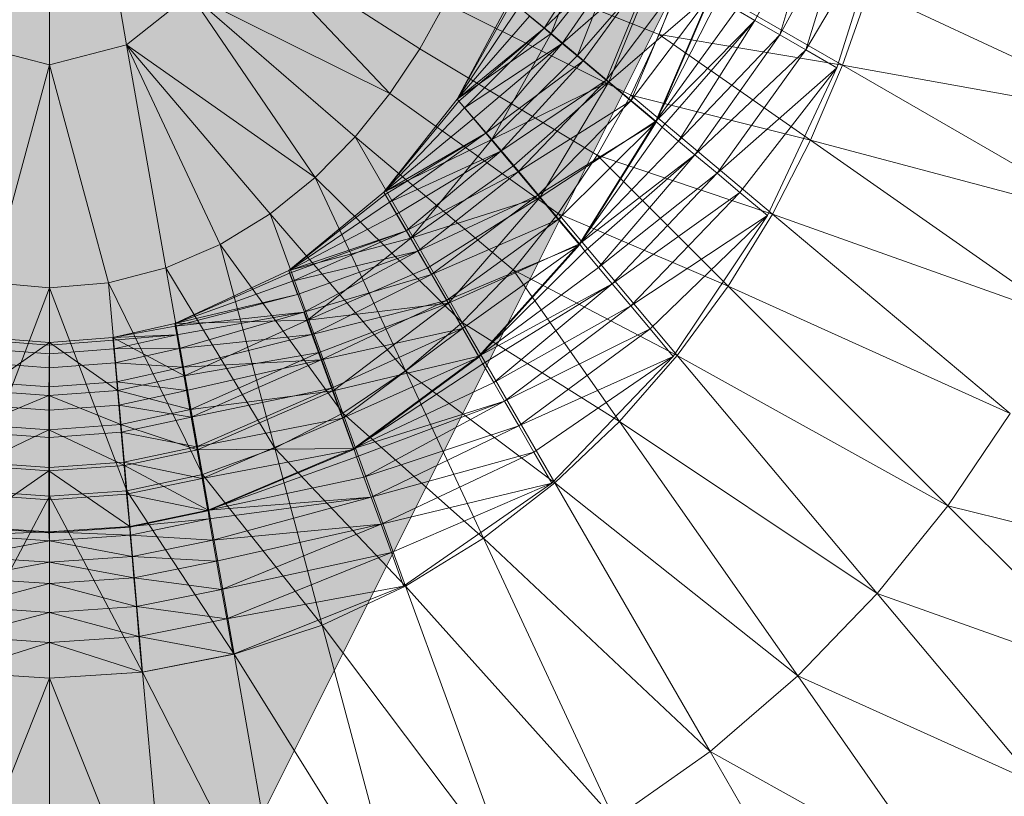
# Model space of a CAD drawing. Header units: metres. Extents: x 391.1 to 430.4, y 12.7 to 28.9.
# Tile 53 of 153: x 401.8801 to 401.9923, y 27.4531 to 27.5416. Entities that reach past the tile are written whole.
import ezdxf

# ---------------------------------------------------------------- set-up
doc = ezdxf.new("R2010")
doc.units = ezdxf.units.M
doc.layers.add('A-DETL-____-MBND', color=7, linetype='Continuous', lineweight=18)

# ---------------------------------------------------------------- blocks, each defined once
blk = doc.blocks.new('Family - Inodor PB-155331-01_FON_P0')
at = {"layer": 'A-DETL-____-MBND', "color": 253, "true_color": 0xaaaaaa}
for p, q in [((0.20299, 0.21652), (0.20299, 0.16439)), ((0.20299, 0.21652), (0.21178, 0.16667)), ((0.29107, 0.18381), (0.2834, 0.16944)), ((0.2834, 0.16944), (0.29107, 0.18381)), ((0.29107, 0.18381), (0.28624, 0.1678)), ((0.28624, 0.1678), (0.29107, 0.18381)), ((0.28624, 0.1678), (0.29428, 0.18265)), ((0.28624, 0.1678), (0.29428, 0.18265)), ((0.29428, 0.18265), (0.2892, 0.16609)), ((0.2892, 0.16609), (0.29428, 0.18265)), ((0.2892, 0.16609), (0.29813, 0.18124)), ((0.2892, 0.16609), (0.29813, 0.18124)), ((0.29813, 0.18124), (0.29275, 0.16404)), ((0.22426, 0.17968), (0.2418, 0.1611)), ((0.22426, 0.17968), (0.24521, 0.16621)), ((0.26487, 0.18021), (0.26018, 0.16795)), ((0.26487, 0.18021), (0.26018, 0.16795)), ((0.26018, 0.16795), (0.26487, 0.18021)), ((0.26629, 0.17932), (0.25938, 0.16855)), ((0.25938, 0.16855), (0.26629, 0.17932)), ((0.25938, 0.16855), (0.26898, 0.17777)), ((0.25938, 0.16855), (0.26898, 0.17777)), ((0.26018, 0.16795), (0.26824, 0.17826)), ((0.26018, 0.16795), (0.26824, 0.17826)), ((0.26898, 0.17777), (0.26143, 0.16682)), ((0.26143, 0.16682), (0.26898, 0.17777)), ((0.26824, 0.17826), (0.26317, 0.16545)), ((0.26317, 0.16545), (0.26824, 0.17826)), ((0.2725, 0.16785), (0.25056, 0.17661)), ((0.26143, 0.16682), (0.27195, 0.17605)), ((0.26143, 0.16682), (0.27195, 0.17605)), ((0.26317, 0.16545), (0.27228, 0.17592)), ((0.26317, 0.16545), (0.27228, 0.17592)), ((0.27195, 0.17605), (0.26381, 0.16483)), ((0.26381, 0.16483), (0.27195, 0.17605)), ((0.27195, 0.17605), (0.26644, 0.16263)), ((0.26644, 0.16263), (0.27195, 0.17605)), ((0.27228, 0.17592), (0.26675, 0.16244)), ((0.26675, 0.16244), (0.27228, 0.17592)), ((0.26644, 0.16263), (0.27512, 0.17422)), ((0.26644, 0.16263), (0.27512, 0.17422)), ((0.27512, 0.17422), (0.26924, 0.16028)), ((0.26924, 0.16028), (0.27512, 0.17422)), ((0.27521, 0.17482), (0.2725, 0.16785)), ((0.27521, 0.17482), (0.29339, 0.16433)), ((0.29641, 0.17296), (0.29339, 0.16433)), ((0.29641, 0.17296), (0.32833, 0.15807)), ((0.21904, 0.17244), (0.21178, 0.16667)), ((0.21904, 0.17244), (0.23328, 0.15155)), ((0.2418, 0.1611), (0.21904, 0.17244)), ((0.21904, 0.17244), (0.23783, 0.15617)), ((0.2555, 0.1718), (0.24946, 0.16048)), ((0.24946, 0.16048), (0.2555, 0.1718)), ((0.24946, 0.16048), (0.2555, 0.1718)), ((0.24946, 0.16048), (0.2555, 0.1718)), ((0.2555, 0.1718), (0.26018, 0.16795)), ((0.2555, 0.1718), (0.26018, 0.16795)), ((0.26675, 0.16244), (0.27833, 0.17243)), ((0.26675, 0.16244), (0.27833, 0.17243)), ((0.26924, 0.16028), (0.27838, 0.17234)), ((0.26924, 0.16028), (0.27838, 0.17234)), ((0.27833, 0.17243), (0.27209, 0.15796)), ((0.27209, 0.15796), (0.27833, 0.17243)), ((0.27209, 0.15796), (0.27917, 0.17189)), ((0.27209, 0.15796), (0.27917, 0.17189)), ((0.27838, 0.17234), (0.27213, 0.15785)), ((0.24811, 0.1714), (0.24521, 0.16621)), ((0.26924, 0.16093), (0.24811, 0.1714)), ((0.24946, 0.16048), (0.25574, 0.1716)), ((0.24946, 0.16048), (0.25574, 0.1716)), ((0.24946, 0.16048), (0.25649, 0.17097)), ((0.24946, 0.16048), (0.25649, 0.17097)), ((0.27209, 0.15796), (0.28129, 0.17066)), ((0.27209, 0.15796), (0.28129, 0.17066)), ((0.28129, 0.17066), (0.2834, 0.16944)), ((0.28129, 0.17066), (0.2834, 0.16944)), ((0.24946, 0.16048), (0.25772, 0.16994)), ((0.24946, 0.16048), (0.25772, 0.16994)), ((0.25772, 0.16994), (0.25938, 0.16855)), ((0.25772, 0.16994), (0.25938, 0.16855)), ((0.24946, 0.16048), (0.25938, 0.16855)), ((0.24946, 0.16048), (0.25938, 0.16855)), ((0.25938, 0.16855), (0.24966, 0.16024)), ((0.24966, 0.16024), (0.25938, 0.16855)), ((0.25938, 0.16855), (0.25029, 0.15949)), ((0.25029, 0.15949), (0.25938, 0.16855)), ((0.25938, 0.16855), (0.26143, 0.16682)), ((0.25938, 0.16855), (0.26143, 0.16682)), ((0.27209, 0.15796), (0.2834, 0.16944)), ((0.27209, 0.15796), (0.2834, 0.16944)), ((0.2834, 0.16944), (0.27282, 0.15727)), ((0.27282, 0.15727), (0.2834, 0.16944)), ((0.2834, 0.16944), (0.2747, 0.15569)), ((0.2747, 0.15569), (0.2834, 0.16944)), ((0.2834, 0.16944), (0.28624, 0.1678)), ((0.2834, 0.16944), (0.28624, 0.1678)), ((0.24946, 0.16048), (0.26018, 0.16795)), ((0.24946, 0.16048), (0.26018, 0.16795)), ((0.26018, 0.16795), (0.25341, 0.15587)), ((0.25341, 0.15587), (0.26018, 0.16795)), ((0.25341, 0.15587), (0.26018, 0.16795)), ((0.26018, 0.16795), (0.26317, 0.16545)), ((0.26018, 0.16795), (0.26317, 0.16545)), ((0.2725, 0.16785), (0.26924, 0.16093)), ((0.2725, 0.16785), (0.28973, 0.15578)), ((0.29339, 0.16433), (0.2725, 0.16785)), ((0.2747, 0.15569), (0.28624, 0.1678)), ((0.2747, 0.15569), (0.28624, 0.1678)), ((0.28624, 0.1678), (0.27657, 0.15413)), ((0.27657, 0.15413), (0.28624, 0.1678)), ((0.28624, 0.1678), (0.2892, 0.16609)), ((0.28624, 0.1678), (0.2892, 0.16609)), ((0.1942, 0.16667), (0.20299, 0.16439)), ((0.21178, 0.16667), (0.20299, 0.16439)), ((0.21178, 0.16667), (0.21627, 0.14123)), ((0.21178, 0.16667), (0.22245, 0.1439)), ((0.23328, 0.15155), (0.21178, 0.16667)), ((0.21178, 0.16667), (0.22815, 0.1474)), ((0.24521, 0.16621), (0.2418, 0.1611)), ((0.26541, 0.1541), (0.24521, 0.16621)), ((0.25029, 0.15949), (0.26143, 0.16682)), ((0.25029, 0.15949), (0.26143, 0.16682)), ((0.26143, 0.16682), (0.25132, 0.15826)), ((0.25132, 0.15826), (0.26143, 0.16682)), ((0.26143, 0.16682), (0.25272, 0.1566)), ((0.25272, 0.1566), (0.26143, 0.16682)), ((0.26143, 0.16682), (0.26381, 0.16483)), ((0.26143, 0.16682), (0.26381, 0.16483)), ((0.25341, 0.15587), (0.26317, 0.16545)), ((0.25341, 0.15587), (0.26317, 0.16545)), ((0.26317, 0.16545), (0.26675, 0.16244)), ((0.26317, 0.16545), (0.26675, 0.16244)), ((0.27657, 0.15413), (0.2892, 0.16609)), ((0.27657, 0.15413), (0.2892, 0.16609)), ((0.2892, 0.16609), (0.27908, 0.15202)), ((0.27908, 0.15202), (0.2892, 0.16609)), ((0.2892, 0.16609), (0.29275, 0.16404)), ((0.2892, 0.16609), (0.29275, 0.16404)), ((0.20299, 0.16439), (0.19626, 0.13955)), ((0.20299, 0.16439), (0.20299, 0.13897)), ((0.20299, 0.16439), (0.20973, 0.13955)), ((0.25272, 0.1566), (0.26381, 0.16483)), ((0.25272, 0.1566), (0.26381, 0.16483)), ((0.26381, 0.16483), (0.25444, 0.15455)), ((0.25444, 0.15455), (0.26381, 0.16483)), ((0.26381, 0.16483), (0.26644, 0.16263)), ((0.26381, 0.16483), (0.26644, 0.16263)), ((0.27908, 0.15202), (0.29275, 0.16404)), ((0.27908, 0.15202), (0.29275, 0.16404)), ((0.29275, 0.16404), (0.2817, 0.14982)), ((0.2817, 0.14982), (0.29275, 0.16404)), ((0.29275, 0.16404), (0.28483, 0.14719)), ((0.29339, 0.16433), (0.28973, 0.15578)), ((0.29339, 0.16433), (0.32395, 0.14668)), ((0.32833, 0.15807), (0.29339, 0.16433)), ((0.25341, 0.15587), (0.26675, 0.16244)), ((0.25341, 0.15587), (0.26675, 0.16244)), ((0.25444, 0.15455), (0.26644, 0.16263)), ((0.25444, 0.15455), (0.26644, 0.16263)), ((0.26675, 0.16244), (0.25591, 0.15289)), ((0.25591, 0.15289), (0.26675, 0.16244)), ((0.26644, 0.16263), (0.25643, 0.15217)), ((0.25643, 0.15217), (0.26644, 0.16263)), ((0.26675, 0.16244), (0.25891, 0.14931)), ((0.25891, 0.14931), (0.26675, 0.16244)), ((0.26644, 0.16263), (0.26924, 0.16028)), ((0.26644, 0.16263), (0.26924, 0.16028)), ((0.26675, 0.16244), (0.27209, 0.15796)), ((0.26675, 0.16244), (0.27209, 0.15796)), ((0.2418, 0.1611), (0.23783, 0.15617)), ((0.26096, 0.14744), (0.2418, 0.1611)), ((0.26924, 0.16093), (0.26541, 0.1541)), ((0.26924, 0.16093), (0.2854, 0.14737)), ((0.28973, 0.15578), (0.26924, 0.16093)), ((0.24946, 0.16048), (0.24109, 0.14986)), ((0.24109, 0.14986), (0.24946, 0.16048)), ((0.24946, 0.16048), (0.24109, 0.14986)), ((0.24109, 0.14986), (0.24946, 0.16048)), ((0.24109, 0.14986), (0.24966, 0.16024)), ((0.24109, 0.14986), (0.24966, 0.16024)), ((0.24109, 0.14986), (0.25029, 0.15949)), ((0.24109, 0.14986), (0.25029, 0.15949)), ((0.24946, 0.16048), (0.25341, 0.15587)), ((0.24946, 0.16048), (0.25341, 0.15587)), ((0.24946, 0.16048), (0.24966, 0.16024)), ((0.24946, 0.16048), (0.24966, 0.16024)), ((0.24966, 0.16024), (0.25029, 0.15949)), ((0.24966, 0.16024), (0.25029, 0.15949)), ((0.25029, 0.15949), (0.25132, 0.15826)), ((0.25029, 0.15949), (0.25132, 0.15826)), ((0.25643, 0.15217), (0.26924, 0.16028)), ((0.25643, 0.15217), (0.26924, 0.16028)), ((0.26924, 0.16028), (0.25864, 0.14954)), ((0.25864, 0.14954), (0.26924, 0.16028)), ((0.26924, 0.16028), (0.27213, 0.15785)), ((0.26924, 0.16028), (0.27213, 0.15785)), ((0.24109, 0.14986), (0.25132, 0.15826)), ((0.24109, 0.14986), (0.25132, 0.15826)), ((0.25132, 0.15826), (0.25272, 0.1566)), ((0.25132, 0.15826), (0.25272, 0.1566)), ((0.25864, 0.14954), (0.27213, 0.15785)), ((0.25864, 0.14954), (0.27213, 0.15785)), ((0.25891, 0.14931), (0.27209, 0.15796)), ((0.25891, 0.14931), (0.27209, 0.15796)), ((0.27213, 0.15785), (0.26099, 0.14674)), ((0.26099, 0.14674), (0.27213, 0.15785)), ((0.27209, 0.15796), (0.2634, 0.14396)), ((0.2634, 0.14396), (0.27209, 0.15796)), ((0.2634, 0.14396), (0.27282, 0.15727)), ((0.2634, 0.14396), (0.27282, 0.15727)), ((0.27213, 0.15785), (0.26341, 0.14385)), ((0.27209, 0.15796), (0.27282, 0.15727)), ((0.27209, 0.15796), (0.27282, 0.15727)), ((0.27282, 0.15727), (0.2747, 0.15569)), ((0.27282, 0.15727), (0.2747, 0.15569)), ((0.23783, 0.15617), (0.23328, 0.15155)), ((0.23783, 0.15617), (0.25005, 0.135)), ((0.25585, 0.14103), (0.23783, 0.15617)), ((0.24109, 0.14986), (0.25272, 0.1566)), ((0.24109, 0.14986), (0.25272, 0.1566)), ((0.25272, 0.1566), (0.24125, 0.14959)), ((0.24125, 0.14959), (0.25272, 0.1566)), ((0.25272, 0.1566), (0.24174, 0.14874)), ((0.24174, 0.14874), (0.25272, 0.1566)), ((0.25272, 0.1566), (0.25444, 0.15455)), ((0.25272, 0.1566), (0.25444, 0.15455)), ((0.24109, 0.14986), (0.25341, 0.15587)), ((0.24109, 0.14986), (0.25341, 0.15587)), ((0.25341, 0.15587), (0.24418, 0.14464)), ((0.25341, 0.15587), (0.24418, 0.14464)), ((0.24418, 0.14464), (0.25341, 0.15587)), ((0.25341, 0.15587), (0.25591, 0.15289)), ((0.25341, 0.15587), (0.25591, 0.15289)), ((0.2634, 0.14396), (0.2747, 0.15569)), ((0.2634, 0.14396), (0.2747, 0.15569)), ((0.2747, 0.15569), (0.27657, 0.15413)), ((0.2747, 0.15569), (0.27657, 0.15413)), ((0.28973, 0.15578), (0.2854, 0.14737)), ((0.28973, 0.15578), (0.31869, 0.13551)), ((0.32395, 0.14668), (0.28973, 0.15578)), ((0.24174, 0.14874), (0.25444, 0.15455)), ((0.24174, 0.14874), (0.25444, 0.15455)), ((0.25444, 0.15455), (0.24254, 0.14735)), ((0.24254, 0.14735), (0.25444, 0.15455)), ((0.25444, 0.15455), (0.24363, 0.14547)), ((0.24363, 0.14547), (0.25444, 0.15455)), ((0.25444, 0.15455), (0.25643, 0.15217)), ((0.25444, 0.15455), (0.25643, 0.15217)), ((0.26541, 0.1541), (0.26096, 0.14744)), ((0.2634, 0.14396), (0.27657, 0.15413)), ((0.2634, 0.14396), (0.27657, 0.15413)), ((0.27657, 0.15413), (0.264, 0.14316)), ((0.264, 0.14316), (0.27657, 0.15413)), ((0.26541, 0.1541), (0.28035, 0.13916)), ((0.2854, 0.14737), (0.26541, 0.1541)), ((0.27657, 0.15413), (0.26558, 0.14128)), ((0.26558, 0.14128), (0.27657, 0.15413)), ((0.27657, 0.15413), (0.27908, 0.15202)), ((0.27657, 0.15413), (0.27908, 0.15202)), ((0.24418, 0.14464), (0.25591, 0.15289)), ((0.24418, 0.14464), (0.25591, 0.15289)), ((0.25591, 0.15289), (0.25891, 0.14931)), ((0.25591, 0.15289), (0.25891, 0.14931)), ((0.23328, 0.15155), (0.22815, 0.1474)), ((0.23328, 0.15155), (0.24357, 0.12949)), ((0.25005, 0.135), (0.23328, 0.15155)), ((0.24363, 0.14547), (0.25643, 0.15217)), ((0.24363, 0.14547), (0.25643, 0.15217)), ((0.25643, 0.15217), (0.24497, 0.14315)), ((0.24497, 0.14315), (0.25643, 0.15217)), ((0.25643, 0.15217), (0.25864, 0.14954)), ((0.25643, 0.15217), (0.25864, 0.14954)), ((0.26558, 0.14128), (0.27908, 0.15202)), ((0.26558, 0.14128), (0.27908, 0.15202)), ((0.27908, 0.15202), (0.26714, 0.13941)), ((0.26714, 0.13941), (0.27908, 0.15202)), ((0.27908, 0.15202), (0.2817, 0.14982)), ((0.27908, 0.15202), (0.2817, 0.14982)), ((0.24109, 0.14986), (0.23026, 0.14094)), ((0.23026, 0.14094), (0.24109, 0.14986)), ((0.24109, 0.14986), (0.23026, 0.14094)), ((0.23026, 0.14094), (0.24109, 0.14986)), ((0.23026, 0.14094), (0.24125, 0.14959)), ((0.23026, 0.14094), (0.24125, 0.14959)), ((0.24109, 0.14986), (0.24418, 0.14464)), ((0.24109, 0.14986), (0.24418, 0.14464)), ((0.24109, 0.14986), (0.24125, 0.14959)), ((0.24109, 0.14986), (0.24125, 0.14959)), ((0.24125, 0.14959), (0.24174, 0.14874)), ((0.24125, 0.14959), (0.24174, 0.14874)), ((0.24418, 0.14464), (0.25891, 0.14931)), ((0.24418, 0.14464), (0.25891, 0.14931)), ((0.24497, 0.14315), (0.25864, 0.14954)), ((0.24497, 0.14315), (0.25864, 0.14954)), ((0.25891, 0.14931), (0.24612, 0.14126)), ((0.24612, 0.14126), (0.25891, 0.14931)), ((0.25864, 0.14954), (0.24652, 0.14047)), ((0.24652, 0.14047), (0.25864, 0.14954)), ((0.25891, 0.14931), (0.24846, 0.13722)), ((0.24846, 0.13722), (0.25891, 0.14931)), ((0.25864, 0.14954), (0.26099, 0.14674)), ((0.25864, 0.14954), (0.26099, 0.14674)), ((0.25891, 0.14931), (0.2634, 0.14396)), ((0.25891, 0.14931), (0.2634, 0.14396)), ((0.26714, 0.13941), (0.2817, 0.14982)), ((0.26714, 0.13941), (0.2817, 0.14982)), ((0.2817, 0.14982), (0.26925, 0.1369)), ((0.26925, 0.1369), (0.2817, 0.14982)), ((0.2817, 0.14982), (0.28483, 0.14719)), ((0.2817, 0.14982), (0.28483, 0.14719)), ((0.23026, 0.14094), (0.24174, 0.14874)), ((0.23026, 0.14094), (0.24174, 0.14874)), ((0.24174, 0.14874), (0.24254, 0.14735)), ((0.24174, 0.14874), (0.24254, 0.14735)), ((0.22815, 0.1474), (0.22245, 0.1439)), ((0.22815, 0.1474), (0.23642, 0.12466)), ((0.24357, 0.12949), (0.22815, 0.1474)), ((0.23026, 0.14094), (0.24254, 0.14735)), ((0.23026, 0.14094), (0.24254, 0.14735)), ((0.24254, 0.14735), (0.24363, 0.14547)), ((0.24254, 0.14735), (0.24363, 0.14547)), ((0.26096, 0.14744), (0.25585, 0.14103)), ((0.26096, 0.14744), (0.27455, 0.13124)), ((0.28035, 0.13916), (0.26096, 0.14744)), ((0.26925, 0.1369), (0.28483, 0.14719)), ((0.26925, 0.1369), (0.28483, 0.14719)), ((0.28483, 0.14719), (0.27145, 0.13428)), ((0.27145, 0.13428), (0.28483, 0.14719)), ((0.28483, 0.14719), (0.27408, 0.13114)), ((0.2854, 0.14737), (0.28035, 0.13916)), ((0.2854, 0.14737), (0.31251, 0.12462)), ((0.31869, 0.13551), (0.2854, 0.14737)), ((0.24652, 0.14047), (0.26099, 0.14674)), ((0.24652, 0.14047), (0.26099, 0.14674)), ((0.26099, 0.14674), (0.24823, 0.1375)), ((0.24823, 0.1375), (0.26099, 0.14674)), ((0.26099, 0.14674), (0.26341, 0.14385)), ((0.26099, 0.14674), (0.26341, 0.14385)), ((0.23026, 0.14094), (0.24363, 0.14547)), ((0.23026, 0.14094), (0.24363, 0.14547)), ((0.24363, 0.14547), (0.23036, 0.14064)), ((0.23036, 0.14064), (0.24363, 0.14547)), ((0.24363, 0.14547), (0.2307, 0.13972)), ((0.2307, 0.13972), (0.24363, 0.14547)), ((0.24363, 0.14547), (0.24497, 0.14315)), ((0.24363, 0.14547), (0.24497, 0.14315)), ((0.22245, 0.1439), (0.21627, 0.14123)), ((0.22245, 0.1439), (0.22867, 0.12067)), ((0.23642, 0.12466), (0.22245, 0.1439)), ((0.23026, 0.14094), (0.24418, 0.14464)), ((0.23026, 0.14094), (0.24418, 0.14464)), ((0.24418, 0.14464), (0.23239, 0.13526)), ((0.23239, 0.13526), (0.24418, 0.14464)), ((0.23239, 0.13526), (0.24418, 0.14464)), ((0.24418, 0.14464), (0.24612, 0.14126)), ((0.24418, 0.14464), (0.24612, 0.14126)), ((0.24823, 0.1375), (0.26341, 0.14385)), ((0.24823, 0.1375), (0.26341, 0.14385)), ((0.24846, 0.13722), (0.2634, 0.14396)), ((0.24846, 0.13722), (0.2634, 0.14396)), ((0.26341, 0.14385), (0.25006, 0.13433)), ((0.25006, 0.13433), (0.26341, 0.14385)), ((0.2634, 0.14396), (0.25195, 0.13117)), ((0.25195, 0.13117), (0.2634, 0.14396)), ((0.26341, 0.14385), (0.25195, 0.13106)), ((0.2634, 0.14396), (0.264, 0.14316)), ((0.2634, 0.14396), (0.264, 0.14316)), ((0.2307, 0.13972), (0.24497, 0.14315)), ((0.2307, 0.13972), (0.24497, 0.14315)), ((0.23125, 0.13822), (0.24497, 0.14315)), ((0.24497, 0.14315), (0.23125, 0.13822)), ((0.23199, 0.13617), (0.24497, 0.14315)), ((0.23199, 0.13617), (0.24497, 0.14315)), ((0.24497, 0.14315), (0.24652, 0.14047)), ((0.24497, 0.14315), (0.24652, 0.14047)), ((0.25195, 0.13117), (0.264, 0.14316)), ((0.25195, 0.13117), (0.264, 0.14316)), ((0.264, 0.14316), (0.26558, 0.14128)), ((0.264, 0.14316), (0.26558, 0.14128)), ((0.21627, 0.14123), (0.20973, 0.13955)), ((0.21627, 0.14123), (0.22042, 0.11768)), ((0.21627, 0.14123), (0.22867, 0.12067)), ((0.23026, 0.14094), (0.21726, 0.13489)), ((0.21726, 0.13489), (0.23026, 0.14094)), ((0.23026, 0.14094), (0.21726, 0.13489)), ((0.21726, 0.13489), (0.23026, 0.14094)), ((0.21726, 0.13489), (0.23036, 0.14064)), ((0.21726, 0.13489), (0.23036, 0.14064)), ((0.23026, 0.14094), (0.23239, 0.13526)), ((0.23026, 0.14094), (0.23239, 0.13526)), ((0.23026, 0.14094), (0.23036, 0.14064)), ((0.23026, 0.14094), (0.23036, 0.14064)), ((0.23036, 0.14064), (0.2307, 0.13972)), ((0.23036, 0.14064), (0.2307, 0.13972)), ((0.23199, 0.13617), (0.24652, 0.14047)), ((0.23199, 0.13617), (0.24652, 0.14047)), ((0.23239, 0.13526), (0.24612, 0.14126)), ((0.23239, 0.13526), (0.24612, 0.14126)), ((0.24652, 0.14047), (0.2329, 0.13366)), ((0.2329, 0.13366), (0.24652, 0.14047)), ((0.24612, 0.14126), (0.24846, 0.13722)), ((0.24612, 0.14126), (0.24846, 0.13722)), ((0.24652, 0.14047), (0.24823, 0.1375)), ((0.24652, 0.14047), (0.24823, 0.1375)), ((0.25585, 0.14103), (0.25005, 0.135)), ((0.25195, 0.13117), (0.26558, 0.14128)), ((0.25195, 0.13117), (0.26558, 0.14128)), ((0.25585, 0.14103), (0.26797, 0.12373)), ((0.27455, 0.13124), (0.25585, 0.14103)), ((0.26558, 0.14128), (0.26714, 0.13941)), ((0.26558, 0.14128), (0.26714, 0.13941)), ((0.19626, 0.13955), (0.20299, 0.13897)), ((0.20973, 0.13955), (0.20299, 0.13897)), ((0.20973, 0.13955), (0.2118, 0.11583)), ((0.20973, 0.13955), (0.22042, 0.11768)), ((0.21726, 0.13489), (0.2307, 0.13972)), ((0.21726, 0.13489), (0.2307, 0.13972)), ((0.2307, 0.13972), (0.23125, 0.13822)), ((0.2307, 0.13972), (0.23125, 0.13822)), ((0.25195, 0.13117), (0.26714, 0.13941)), ((0.25195, 0.13117), (0.26714, 0.13941)), ((0.26714, 0.13941), (0.2524, 0.13028)), ((0.2524, 0.13028), (0.26714, 0.13941)), ((0.26714, 0.13941), (0.25363, 0.12816)), ((0.25363, 0.12816), (0.26714, 0.13941)), ((0.26714, 0.13941), (0.26925, 0.1369)), ((0.26714, 0.13941), (0.26925, 0.1369)), ((0.20299, 0.13897), (0.19418, 0.11583)), ((0.20299, 0.13897), (0.20299, 0.1152)), ((0.20299, 0.13897), (0.2118, 0.11583)), ((0.21726, 0.13489), (0.23125, 0.13822)), ((0.21726, 0.13489), (0.23125, 0.13822)), ((0.23125, 0.13822), (0.21733, 0.1346)), ((0.21733, 0.1346), (0.23125, 0.13822)), ((0.28035, 0.13916), (0.27455, 0.13124)), ((0.28035, 0.13916), (0.3054, 0.11411)), ((0.31251, 0.12462), (0.28035, 0.13916)), ((0.23239, 0.13526), (0.24846, 0.13722)), ((0.23239, 0.13526), (0.24846, 0.13722)), ((0.2329, 0.13366), (0.24823, 0.1375)), ((0.2329, 0.13366), (0.24823, 0.1375)), ((0.24846, 0.13722), (0.23372, 0.1316)), ((0.23372, 0.1316), (0.24846, 0.13722)), ((0.24823, 0.1375), (0.23397, 0.13075)), ((0.23397, 0.13075), (0.24823, 0.1375)), ((0.24846, 0.13722), (0.23531, 0.12721)), ((0.23531, 0.12721), (0.24846, 0.13722)), ((0.24823, 0.1375), (0.25006, 0.13433)), ((0.24823, 0.1375), (0.25006, 0.13433)), ((0.24846, 0.13722), (0.25195, 0.13117)), ((0.24846, 0.13722), (0.25195, 0.13117)), ((0.21733, 0.1346), (0.23199, 0.13617)), ((0.21733, 0.1346), (0.23199, 0.13617)), ((0.23199, 0.13617), (0.21749, 0.13362)), ((0.21749, 0.13362), (0.23199, 0.13617)), ((0.23199, 0.13617), (0.21776, 0.13204)), ((0.21776, 0.13204), (0.23199, 0.13617)), ((0.23199, 0.13617), (0.2329, 0.13366)), ((0.23199, 0.13617), (0.2329, 0.13366)), ((0.25363, 0.12816), (0.26925, 0.1369)), ((0.25363, 0.12816), (0.26925, 0.1369)), ((0.26925, 0.1369), (0.25485, 0.12605)), ((0.25485, 0.12605), (0.26925, 0.1369)), ((0.26925, 0.1369), (0.27145, 0.13428)), ((0.26925, 0.1369), (0.27145, 0.13428)), ((0.21726, 0.13489), (0.21021, 0.13329)), ((0.21021, 0.13329), (0.21726, 0.13489)), ((0.21726, 0.13489), (0.21021, 0.13329)), ((0.21021, 0.13329), (0.21726, 0.13489)), ((0.21726, 0.13489), (0.23239, 0.13526)), ((0.21726, 0.13489), (0.23239, 0.13526)), ((0.21726, 0.13489), (0.21837, 0.12893)), ((0.21726, 0.13489), (0.21837, 0.12893)), ((0.21726, 0.13489), (0.21733, 0.1346)), ((0.21726, 0.13489), (0.21733, 0.1346)), ((0.23239, 0.13526), (0.21837, 0.12893)), ((0.21837, 0.12893), (0.23239, 0.13526)), ((0.21837, 0.12893), (0.23239, 0.13526)), ((0.23239, 0.13526), (0.23372, 0.1316)), ((0.23239, 0.13526), (0.23372, 0.1316)), ((0.25005, 0.135), (0.24357, 0.12949)), ((0.25005, 0.135), (0.2606, 0.11674)), ((0.26797, 0.12373), (0.25005, 0.135)), ((0.21021, 0.13329), (0.21733, 0.1346)), ((0.21021, 0.13329), (0.21733, 0.1346)), ((0.21021, 0.13329), (0.21749, 0.13362)), ((0.21021, 0.13329), (0.21749, 0.13362)), ((0.21749, 0.13362), (0.21023, 0.13298)), ((0.21023, 0.13298), (0.21749, 0.13362)), ((0.21749, 0.13362), (0.21032, 0.132)), ((0.21032, 0.132), (0.21749, 0.13362)), ((0.21733, 0.1346), (0.21749, 0.13362)), ((0.21733, 0.1346), (0.21749, 0.13362)), ((0.21749, 0.13362), (0.21776, 0.13204)), ((0.21749, 0.13362), (0.21776, 0.13204)), ((0.21776, 0.13204), (0.2329, 0.13366)), ((0.21776, 0.13204), (0.2329, 0.13366)), ((0.2329, 0.13366), (0.21814, 0.12991)), ((0.21814, 0.12991), (0.2329, 0.13366)), ((0.2329, 0.13366), (0.23397, 0.13075)), ((0.2329, 0.13366), (0.23397, 0.13075)), ((0.23397, 0.13075), (0.25006, 0.13433)), ((0.23397, 0.13075), (0.25006, 0.13433)), ((0.25006, 0.13433), (0.23514, 0.12752)), ((0.23514, 0.12752), (0.25006, 0.13433)), ((0.25006, 0.13433), (0.23639, 0.12409)), ((0.23639, 0.12409), (0.25006, 0.13433)), ((0.25006, 0.13433), (0.25195, 0.13106)), ((0.25006, 0.13433), (0.25195, 0.13106)), ((0.25485, 0.12605), (0.27145, 0.13428)), ((0.25485, 0.12605), (0.27145, 0.13428)), ((0.27145, 0.13428), (0.25649, 0.12321)), ((0.25649, 0.12321), (0.27145, 0.13428)), ((0.27145, 0.13428), (0.27408, 0.13114)), ((0.27145, 0.13428), (0.27408, 0.13114)), ((0.19517, 0.12725), (0.20299, 0.13274)), ((0.19517, 0.12725), (0.20299, 0.13274)), ((0.19573, 0.13298), (0.20299, 0.13243)), ((0.19573, 0.13298), (0.20299, 0.13243)), ((0.20299, 0.13274), (0.19576, 0.13329)), ((0.19576, 0.13329), (0.20299, 0.13274)), ((0.20299, 0.13274), (0.19576, 0.13329)), ((0.19576, 0.13329), (0.20299, 0.13274)), ((0.20299, 0.13274), (0.20293, 0.12668)), ((0.20293, 0.12668), (0.20299, 0.13274)), ((0.21021, 0.13329), (0.20299, 0.13274)), ((0.20299, 0.13274), (0.21021, 0.13329)), ((0.20299, 0.13274), (0.21021, 0.13329)), ((0.20299, 0.13274), (0.21021, 0.13329)), ((0.20299, 0.13243), (0.21023, 0.13298)), ((0.20299, 0.13243), (0.21023, 0.13298)), ((0.20299, 0.13274), (0.21079, 0.12725)), ((0.20299, 0.13274), (0.21079, 0.12725)), ((0.20299, 0.13243), (0.20299, 0.13274)), ((0.20299, 0.13243), (0.20299, 0.13274)), ((0.21021, 0.13329), (0.21079, 0.12725)), ((0.21021, 0.13329), (0.21837, 0.12893)), ((0.21021, 0.13329), (0.21079, 0.12725)), ((0.21021, 0.13329), (0.21837, 0.12893)), ((0.21023, 0.13298), (0.21021, 0.13329)), ((0.21021, 0.13329), (0.21023, 0.13298)), ((0.21032, 0.132), (0.21023, 0.13298)), ((0.21023, 0.13298), (0.21032, 0.132)), ((0.19564, 0.132), (0.20299, 0.13145)), ((0.19564, 0.132), (0.20299, 0.13145)), ((0.20299, 0.13145), (0.20299, 0.13243)), ((0.20299, 0.13145), (0.20299, 0.13243)), ((0.20299, 0.13145), (0.21032, 0.132)), ((0.20299, 0.13145), (0.21032, 0.132)), ((0.20299, 0.12985), (0.20299, 0.13145)), ((0.20299, 0.12985), (0.20299, 0.13145)), ((0.21032, 0.132), (0.21776, 0.13204)), ((0.21032, 0.132), (0.21776, 0.13204)), ((0.21047, 0.13041), (0.21032, 0.132)), ((0.21032, 0.132), (0.21047, 0.13041)), ((0.21776, 0.13204), (0.21047, 0.13041)), ((0.21047, 0.13041), (0.21776, 0.13204)), ((0.21776, 0.13204), (0.21814, 0.12991)), ((0.21776, 0.13204), (0.21814, 0.12991)), ((0.21837, 0.12893), (0.23372, 0.1316)), ((0.21837, 0.12893), (0.23372, 0.1316)), ((0.23372, 0.1316), (0.21905, 0.1251)), ((0.21905, 0.1251), (0.23372, 0.1316)), ((0.23372, 0.1316), (0.23531, 0.12721)), ((0.23372, 0.1316), (0.23531, 0.12721)), ((0.1955, 0.13041), (0.20299, 0.12985)), ((0.1955, 0.13041), (0.20299, 0.12985)), ((0.20299, 0.12985), (0.21047, 0.13041)), ((0.20299, 0.12985), (0.21047, 0.13041)), ((0.21066, 0.12825), (0.21047, 0.13041)), ((0.21047, 0.13041), (0.21814, 0.12991)), ((0.21047, 0.13041), (0.21066, 0.12825)), ((0.21047, 0.13041), (0.21814, 0.12991)), ((0.21814, 0.12991), (0.23397, 0.13075)), ((0.21814, 0.12991), (0.23397, 0.13075)), ((0.23397, 0.13075), (0.21861, 0.12727)), ((0.21861, 0.12727), (0.23397, 0.13075)), ((0.23397, 0.13075), (0.21914, 0.12421)), ((0.21914, 0.12421), (0.23397, 0.13075)), ((0.23397, 0.13075), (0.23514, 0.12752)), ((0.23397, 0.13075), (0.23514, 0.12752)), ((0.23531, 0.12721), (0.25195, 0.13117)), ((0.23531, 0.12721), (0.25195, 0.13117)), ((0.23639, 0.12409), (0.25195, 0.13106)), ((0.23639, 0.12409), (0.25195, 0.13106)), ((0.25195, 0.13106), (0.23768, 0.12054)), ((0.25195, 0.13117), (0.2377, 0.12065)), ((0.2377, 0.12065), (0.25195, 0.13117)), ((0.2377, 0.12065), (0.2524, 0.13028)), ((0.2377, 0.12065), (0.2524, 0.13028)), ((0.25195, 0.13117), (0.2524, 0.13028)), ((0.25195, 0.13117), (0.2524, 0.13028)), ((0.2524, 0.13028), (0.25363, 0.12816)), ((0.2524, 0.13028), (0.25363, 0.12816)), ((0.25649, 0.12321), (0.27408, 0.13114)), ((0.25649, 0.12321), (0.27408, 0.13114)), ((0.27408, 0.13114), (0.2582, 0.12024)), ((0.2582, 0.12024), (0.27408, 0.13114)), ((0.27408, 0.13114), (0.26024, 0.11669)), ((0.27455, 0.13124), (0.26797, 0.12373)), ((0.27455, 0.13124), (0.29732, 0.1041)), ((0.3054, 0.11411), (0.27455, 0.13124)), ((0.20299, 0.12767), (0.20299, 0.12985)), ((0.20299, 0.12767), (0.20299, 0.12985)), ((0.21814, 0.12991), (0.21066, 0.12825)), ((0.21066, 0.12825), (0.21814, 0.12991)), ((0.21814, 0.12991), (0.21861, 0.12727)), ((0.21814, 0.12991), (0.21861, 0.12727)), ((0.24357, 0.12949), (0.23642, 0.12466)), ((0.24357, 0.12949), (0.25246, 0.11043)), ((0.2606, 0.11674), (0.24357, 0.12949)), ((0.19532, 0.12824), (0.20299, 0.12767)), ((0.19532, 0.12824), (0.20299, 0.12767)), ((0.20299, 0.12767), (0.21066, 0.12825)), ((0.20299, 0.12767), (0.21066, 0.12825)), ((0.21089, 0.12558), (0.21066, 0.12825)), ((0.21066, 0.12825), (0.21861, 0.12727)), ((0.21066, 0.12825), (0.21089, 0.12558)), ((0.21066, 0.12825), (0.21861, 0.12727)), ((0.21837, 0.12893), (0.21079, 0.12725)), ((0.21079, 0.12725), (0.21837, 0.12893)), ((0.21079, 0.12725), (0.21837, 0.12893)), ((0.21837, 0.12893), (0.21905, 0.1251)), ((0.21837, 0.12893), (0.21905, 0.1251)), ((0.2377, 0.12065), (0.25363, 0.12816)), ((0.2377, 0.12065), (0.25363, 0.12816)), ((0.25363, 0.12816), (0.25485, 0.12605)), ((0.25363, 0.12816), (0.25485, 0.12605)), ((0.19517, 0.12725), (0.20293, 0.12668)), ((0.19517, 0.12725), (0.20293, 0.12668)), ((0.19517, 0.12725), (0.20293, 0.12668)), ((0.20293, 0.12668), (0.21079, 0.12725)), ((0.20293, 0.12668), (0.21079, 0.12725)), ((0.20293, 0.12668), (0.21079, 0.12725)), ((0.20299, 0.125), (0.20299, 0.12767)), ((0.20299, 0.125), (0.20299, 0.12767)), ((0.21079, 0.12725), (0.21113, 0.12337)), ((0.21079, 0.12725), (0.21905, 0.1251)), ((0.21079, 0.12725), (0.21113, 0.12337)), ((0.21079, 0.12725), (0.21905, 0.1251)), ((0.21861, 0.12727), (0.21089, 0.12558)), ((0.21089, 0.12558), (0.21861, 0.12727)), ((0.21861, 0.12727), (0.21914, 0.12421)), ((0.21861, 0.12727), (0.21914, 0.12421)), ((0.21905, 0.1251), (0.23531, 0.12721)), ((0.21905, 0.1251), (0.23531, 0.12721)), ((0.21914, 0.12421), (0.23514, 0.12752)), ((0.21914, 0.12421), (0.23514, 0.12752)), ((0.23514, 0.12752), (0.21974, 0.12084)), ((0.21974, 0.12084), (0.23514, 0.12752)), ((0.23531, 0.12721), (0.21986, 0.1205)), ((0.21986, 0.1205), (0.23531, 0.12721)), ((0.23514, 0.12752), (0.23639, 0.12409)), ((0.23514, 0.12752), (0.23639, 0.12409)), ((0.23531, 0.12721), (0.2377, 0.12065)), ((0.23531, 0.12721), (0.2377, 0.12065)), ((0.19483, 0.12337), (0.20293, 0.12668)), ((0.19483, 0.12337), (0.20293, 0.12668)), ((0.20293, 0.12668), (0.20293, 0.12278)), ((0.20293, 0.12668), (0.21113, 0.12337)), ((0.20293, 0.12668), (0.20293, 0.12278)), ((0.20293, 0.12668), (0.21113, 0.12337)), ((0.2377, 0.12065), (0.25485, 0.12605)), ((0.2377, 0.12065), (0.25485, 0.12605)), ((0.25485, 0.12605), (0.23799, 0.11969)), ((0.23799, 0.11969), (0.25485, 0.12605)), ((0.25485, 0.12605), (0.23883, 0.11739)), ((0.23883, 0.11739), (0.25485, 0.12605)), ((0.25485, 0.12605), (0.25649, 0.12321)), ((0.25485, 0.12605), (0.25649, 0.12321)), ((0.19508, 0.12557), (0.20299, 0.125)), ((0.19508, 0.12557), (0.20299, 0.125)), ((0.20299, 0.125), (0.21089, 0.12558)), ((0.20299, 0.125), (0.21089, 0.12558)), ((0.20299, 0.1219), (0.20299, 0.125)), ((0.20299, 0.1219), (0.20299, 0.125)), ((0.21115, 0.12249), (0.21089, 0.12558)), ((0.21089, 0.12558), (0.21914, 0.12421)), ((0.21089, 0.12558), (0.21115, 0.12249)), ((0.21089, 0.12558), (0.21914, 0.12421)), ((0.21905, 0.1251), (0.21113, 0.12337)), ((0.21113, 0.12337), (0.21905, 0.1251)), ((0.21905, 0.1251), (0.21986, 0.1205)), ((0.21905, 0.1251), (0.21986, 0.1205)), ((0.23642, 0.12466), (0.22867, 0.12067)), ((0.23642, 0.12466), (0.24359, 0.10496)), ((0.25246, 0.11043), (0.23642, 0.12466)), ((0.31251, 0.12462), (0.3054, 0.11411)), ((0.21914, 0.12421), (0.21115, 0.12249)), ((0.21115, 0.12249), (0.21914, 0.12421)), ((0.21914, 0.12421), (0.21974, 0.12084)), ((0.21914, 0.12421), (0.21974, 0.12084)), ((0.21974, 0.12084), (0.23639, 0.12409)), ((0.21974, 0.12084), (0.23639, 0.12409)), ((0.23639, 0.12409), (0.22038, 0.11723)), ((0.22038, 0.11723), (0.23639, 0.12409)), ((0.23639, 0.12409), (0.23768, 0.12054)), ((0.23639, 0.12409), (0.23768, 0.12054)), ((0.26797, 0.12373), (0.2606, 0.11674)), ((0.26797, 0.12373), (0.28828, 0.09472)), ((0.29732, 0.1041), (0.26797, 0.12373)), ((0.19442, 0.11872), (0.20293, 0.12278)), ((0.19442, 0.11872), (0.20293, 0.12278)), ((0.19481, 0.12249), (0.20299, 0.1219)), ((0.19481, 0.12249), (0.20299, 0.1219)), ((0.19483, 0.12337), (0.20293, 0.12278)), ((0.19483, 0.12337), (0.20293, 0.12278)), ((0.21113, 0.12337), (0.20293, 0.12278)), ((0.20293, 0.12278), (0.21113, 0.12337)), ((0.20293, 0.12278), (0.20293, 0.11811)), ((0.20293, 0.11811), (0.20293, 0.12278)), ((0.20293, 0.12278), (0.21154, 0.11872)), ((0.20293, 0.12278), (0.21154, 0.11872)), ((0.20299, 0.1219), (0.21115, 0.12249)), ((0.20299, 0.1219), (0.21115, 0.12249)), ((0.21113, 0.12337), (0.21154, 0.11872)), ((0.21113, 0.12337), (0.21986, 0.1205)), ((0.21113, 0.12337), (0.21154, 0.11872)), ((0.21113, 0.12337), (0.21986, 0.1205)), ((0.21145, 0.11907), (0.21115, 0.12249)), ((0.21115, 0.12249), (0.21974, 0.12084)), ((0.21115, 0.12249), (0.21145, 0.11907)), ((0.21115, 0.12249), (0.21974, 0.12084)), ((0.23883, 0.11739), (0.25649, 0.12321)), ((0.23883, 0.11739), (0.25649, 0.12321)), ((0.25649, 0.12321), (0.23967, 0.1151)), ((0.23967, 0.1151), (0.25649, 0.12321)), ((0.25649, 0.12321), (0.2582, 0.12024)), ((0.25649, 0.12321), (0.2582, 0.12024)), ((0.20299, 0.11846), (0.20299, 0.1219)), ((0.20299, 0.11846), (0.20299, 0.1219)), ((0.21974, 0.12084), (0.21145, 0.11907)), ((0.21145, 0.11907), (0.21974, 0.12084)), ((0.21986, 0.1205), (0.21154, 0.11872)), ((0.21154, 0.11872), (0.21986, 0.1205)), ((0.21974, 0.12084), (0.22038, 0.11723)), ((0.21974, 0.12084), (0.22038, 0.11723)), ((0.21986, 0.1205), (0.2377, 0.12065)), ((0.21986, 0.1205), (0.2377, 0.12065)), ((0.21986, 0.1205), (0.22107, 0.11362)), ((0.21986, 0.1205), (0.22107, 0.11362)), ((0.22038, 0.11723), (0.23768, 0.12054)), ((0.22038, 0.11723), (0.23768, 0.12054)), ((0.22867, 0.12067), (0.22042, 0.11768)), ((0.23768, 0.12054), (0.22103, 0.11352)), ((0.2377, 0.12065), (0.22107, 0.11362)), ((0.22107, 0.11362), (0.2377, 0.12065)), ((0.22867, 0.12067), (0.23408, 0.1005)), ((0.22867, 0.12067), (0.24359, 0.10496)), ((0.2377, 0.12065), (0.23799, 0.11969)), ((0.2377, 0.12065), (0.23799, 0.11969)), ((0.23967, 0.1151), (0.2582, 0.12024)), ((0.23967, 0.1151), (0.2582, 0.12024)), ((0.2582, 0.12024), (0.24079, 0.11202)), ((0.24079, 0.11202), (0.2582, 0.12024)), ((0.2582, 0.12024), (0.26024, 0.11669)), ((0.2582, 0.12024), (0.26024, 0.11669)), ((0.19451, 0.11907), (0.20299, 0.11846)), ((0.19451, 0.11907), (0.20299, 0.11846)), ((0.20299, 0.11846), (0.21145, 0.11907)), ((0.20299, 0.11846), (0.21145, 0.11907)), ((0.21177, 0.11543), (0.21145, 0.11907)), ((0.21145, 0.11907), (0.22038, 0.11723)), ((0.21145, 0.11907), (0.21177, 0.11543)), ((0.21145, 0.11907), (0.22038, 0.11723)), ((0.22107, 0.11362), (0.23799, 0.11969)), ((0.22107, 0.11362), (0.23799, 0.11969)), ((0.23799, 0.11969), (0.23883, 0.11739)), ((0.23799, 0.11969), (0.23883, 0.11739)), ((0.19382, 0.11176), (0.20293, 0.11811)), ((0.19382, 0.11176), (0.20293, 0.11811)), ((0.19442, 0.11872), (0.20293, 0.11811)), ((0.19442, 0.11872), (0.20293, 0.11811)), ((0.20293, 0.11811), (0.21154, 0.11872)), ((0.20293, 0.11811), (0.21154, 0.11872)), ((0.20293, 0.11811), (0.20293, 0.11113)), ((0.20293, 0.11811), (0.21215, 0.11176)), ((0.20293, 0.11811), (0.20293, 0.11113)), ((0.20293, 0.11811), (0.21215, 0.11176)), ((0.20299, 0.11481), (0.20299, 0.11846)), ((0.20299, 0.11481), (0.20299, 0.11846)), ((0.21154, 0.11872), (0.21215, 0.11176)), ((0.21154, 0.11872), (0.22107, 0.11362)), ((0.21154, 0.11872), (0.21215, 0.11176)), ((0.21154, 0.11872), (0.22107, 0.11362)), ((0.22038, 0.11723), (0.21177, 0.11543)), ((0.21177, 0.11543), (0.22038, 0.11723)), ((0.22042, 0.11768), (0.2118, 0.11583)), ((0.22038, 0.11723), (0.22103, 0.11352)), ((0.22038, 0.11723), (0.22103, 0.11352)), ((0.22042, 0.11768), (0.22403, 0.09718)), ((0.22042, 0.11768), (0.23408, 0.1005)), ((0.22107, 0.11362), (0.23883, 0.11739)), ((0.22107, 0.11362), (0.23883, 0.11739)), ((0.23883, 0.11739), (0.23967, 0.1151)), ((0.23883, 0.11739), (0.23967, 0.1151)), ((0.2606, 0.11674), (0.25246, 0.11043)), ((0.2606, 0.11674), (0.27829, 0.0861)), ((0.28828, 0.09472), (0.2606, 0.11674)), ((0.19418, 0.11583), (0.20299, 0.1152)), ((0.2118, 0.11583), (0.20299, 0.1152)), ((0.2118, 0.11583), (0.21361, 0.09514)), ((0.2118, 0.11583), (0.22403, 0.09718)), ((0.24079, 0.11202), (0.26024, 0.11669)), ((0.24079, 0.11202), (0.26024, 0.11669)), ((0.26024, 0.11669), (0.24196, 0.1088)), ((0.24196, 0.1088), (0.26024, 0.11669)), ((0.26024, 0.11669), (0.24335, 0.10495)), ((0.20299, 0.1152), (0.19237, 0.09514)), ((0.19419, 0.11542), (0.20299, 0.11481)), ((0.19419, 0.11542), (0.20299, 0.11481)), ((0.20299, 0.11481), (0.21177, 0.11543)), ((0.20299, 0.11481), (0.21177, 0.11543)), ((0.20299, 0.1152), (0.20299, 0.09445)), ((0.20299, 0.1152), (0.21361, 0.09514)), ((0.20299, 0.11104), (0.20299, 0.11481)), ((0.20299, 0.11104), (0.20299, 0.11481)), ((0.21213, 0.11167), (0.21177, 0.11543)), ((0.21177, 0.11543), (0.22103, 0.11352)), ((0.21177, 0.11543), (0.21213, 0.11167)), ((0.21177, 0.11543), (0.22103, 0.11352)), ((0.22107, 0.11362), (0.23967, 0.1151)), ((0.22107, 0.11362), (0.23967, 0.1151)), ((0.23967, 0.1151), (0.22119, 0.11263)), ((0.22119, 0.11263), (0.23967, 0.1151)), ((0.23967, 0.1151), (0.22162, 0.11021)), ((0.22162, 0.11021), (0.23967, 0.1151)), ((0.23967, 0.1151), (0.24079, 0.11202)), ((0.23967, 0.1151), (0.24079, 0.11202)), ((0.22103, 0.11352), (0.21213, 0.11167)), ((0.22107, 0.11362), (0.21215, 0.11176)), ((0.21215, 0.11176), (0.22107, 0.11362)), ((0.22107, 0.11362), (0.22119, 0.11263)), ((0.22107, 0.11362), (0.22119, 0.11263)), ((0.3054, 0.11411), (0.29732, 0.1041)), ((0.3054, 0.11411), (0.32541, 0.0941)), ((0.33327, 0.1072), (0.3054, 0.11411)), ((0.21215, 0.11176), (0.22119, 0.11263)), ((0.21215, 0.11176), (0.22119, 0.11263)), ((0.22119, 0.11263), (0.21218, 0.11077)), ((0.21218, 0.11077), (0.22119, 0.11263)), ((0.22119, 0.11263), (0.22162, 0.11021)), ((0.22119, 0.11263), (0.22162, 0.11021)), ((0.19378, 0.11077), (0.20293, 0.11113)), ((0.19378, 0.11077), (0.20293, 0.11113)), ((0.19382, 0.11176), (0.20293, 0.11113)), ((0.19382, 0.11176), (0.20293, 0.11113)), ((0.19387, 0.11167), (0.20299, 0.11104)), ((0.21215, 0.11176), (0.20293, 0.11113)), ((0.20293, 0.11113), (0.21215, 0.11176)), ((0.20293, 0.11113), (0.20299, 0.11013)), ((0.20293, 0.11113), (0.21218, 0.11077)), ((0.20293, 0.11113), (0.20299, 0.11013)), ((0.20293, 0.11113), (0.21218, 0.11077)), ((0.20299, 0.11104), (0.21213, 0.11167)), ((0.21215, 0.11176), (0.21218, 0.11077)), ((0.21215, 0.11176), (0.21218, 0.11077)), ((0.22162, 0.11021), (0.24079, 0.11202)), ((0.22162, 0.11021), (0.24079, 0.11202)), ((0.24079, 0.11202), (0.22204, 0.10781)), ((0.22204, 0.10781), (0.24079, 0.11202)), ((0.24079, 0.11202), (0.22261, 0.10458)), ((0.22261, 0.10458), (0.24079, 0.11202)), ((0.24079, 0.11202), (0.24196, 0.1088)), ((0.24079, 0.11202), (0.24196, 0.1088)), ((0.19357, 0.10832), (0.20299, 0.11013)), ((0.19357, 0.10832), (0.20299, 0.11013)), ((0.19378, 0.11077), (0.20299, 0.11013)), ((0.19378, 0.11077), (0.20299, 0.11013)), ((0.21218, 0.11077), (0.20299, 0.11013)), ((0.20299, 0.11013), (0.21218, 0.11077)), ((0.20299, 0.11013), (0.20299, 0.10768)), ((0.20299, 0.10768), (0.20299, 0.11013)), ((0.20299, 0.11013), (0.2124, 0.10832)), ((0.20299, 0.11013), (0.2124, 0.10832)), ((0.21218, 0.11077), (0.2124, 0.10832)), ((0.21218, 0.11077), (0.22162, 0.11021)), ((0.21218, 0.11077), (0.2124, 0.10832)), ((0.21218, 0.11077), (0.22162, 0.11021)), ((0.22162, 0.11021), (0.2124, 0.10832)), ((0.2124, 0.10832), (0.22162, 0.11021)), ((0.22162, 0.11021), (0.22204, 0.10781)), ((0.22162, 0.11021), (0.22204, 0.10781)), ((0.25246, 0.11043), (0.24359, 0.10496)), ((0.25246, 0.11043), (0.26738, 0.07843)), ((0.27829, 0.0861), (0.25246, 0.11043)), ((0.19357, 0.10832), (0.20299, 0.10768)), ((0.19357, 0.10832), (0.20299, 0.10768)), ((0.20299, 0.10768), (0.2124, 0.10832)), ((0.20299, 0.10768), (0.2124, 0.10832)), ((0.2124, 0.10832), (0.21261, 0.10589)), ((0.2124, 0.10832), (0.22204, 0.10781)), ((0.2124, 0.10832), (0.21261, 0.10589)), ((0.2124, 0.10832), (0.22204, 0.10781)), ((0.22204, 0.10781), (0.21261, 0.10589)), ((0.21261, 0.10589), (0.22204, 0.10781)), ((0.22204, 0.10781), (0.22261, 0.10458)), ((0.22204, 0.10781), (0.22261, 0.10458)), ((0.22261, 0.10458), (0.24196, 0.1088)), ((0.22261, 0.10458), (0.24196, 0.1088)), ((0.24196, 0.1088), (0.2232, 0.10122)), ((0.2232, 0.10122), (0.24196, 0.1088)), ((0.24196, 0.1088), (0.24335, 0.10495)), ((0.24196, 0.1088), (0.24335, 0.10495)), ((0.19336, 0.10589), (0.20299, 0.10768)), ((0.19336, 0.10589), (0.20299, 0.10768)), ((0.20299, 0.10768), (0.20299, 0.10524)), ((0.20299, 0.10524), (0.20299, 0.10768)), ((0.20299, 0.10768), (0.21261, 0.10589)), ((0.20299, 0.10768), (0.21261, 0.10589)), ((0.19336, 0.10589), (0.20299, 0.10524)), ((0.19336, 0.10589), (0.20299, 0.10524)), ((0.20299, 0.10524), (0.21261, 0.10589)), ((0.20299, 0.10524), (0.21261, 0.10589)), ((0.21261, 0.10589), (0.2129, 0.10263)), ((0.21261, 0.10589), (0.22261, 0.10458)), ((0.21261, 0.10589), (0.2129, 0.10263)), ((0.21261, 0.10589), (0.22261, 0.10458)), ((0.19307, 0.10263), (0.20299, 0.10524)), ((0.19307, 0.10263), (0.20299, 0.10524)), ((0.20299, 0.10524), (0.20299, 0.10196)), ((0.20299, 0.10196), (0.20299, 0.10524)), ((0.20299, 0.10524), (0.2129, 0.10263)), ((0.20299, 0.10524), (0.2129, 0.10263)), ((0.22261, 0.10458), (0.2129, 0.10263)), ((0.2129, 0.10263), (0.22261, 0.10458)), ((0.22261, 0.10458), (0.2232, 0.10122)), ((0.22261, 0.10458), (0.2232, 0.10122)), ((0.2232, 0.10122), (0.24335, 0.10495)), ((0.2232, 0.10122), (0.24335, 0.10495)), ((0.24335, 0.10495), (0.22391, 0.09718)), ((0.24359, 0.10496), (0.23408, 0.1005)), ((0.24359, 0.10496), (0.25565, 0.07185)), ((0.26738, 0.07843), (0.24359, 0.10496)), ((0.29732, 0.1041), (0.28828, 0.09472)), ((0.29732, 0.1041), (0.31551, 0.08242)), ((0.32541, 0.0941), (0.29732, 0.1041)), ((0.19307, 0.10263), (0.20299, 0.10196)), ((0.19307, 0.10263), (0.20299, 0.10196)), ((0.20299, 0.10196), (0.2129, 0.10263)), ((0.20299, 0.10196), (0.2129, 0.10263)), ((0.2129, 0.10263), (0.21319, 0.09922)), ((0.2129, 0.10263), (0.2232, 0.10122)), ((0.2129, 0.10263), (0.21319, 0.09922)), ((0.2129, 0.10263), (0.2232, 0.10122)), ((0.19277, 0.09922), (0.20299, 0.10196)), ((0.19277, 0.09922), (0.20299, 0.10196)), ((0.20299, 0.10196), (0.20299, 0.09854)), ((0.20299, 0.09854), (0.20299, 0.10196)), ((0.20299, 0.10196), (0.21319, 0.09922)), ((0.20299, 0.10196), (0.21319, 0.09922)), ((0.2232, 0.10122), (0.21319, 0.09922)), ((0.21319, 0.09922), (0.2232, 0.10122)), ((0.2232, 0.10122), (0.22391, 0.09718)), ((0.2232, 0.10122), (0.22391, 0.09718)), ((0.23408, 0.1005), (0.22403, 0.09718)), ((0.23408, 0.1005), (0.24318, 0.06653)), ((0.23408, 0.1005), (0.25565, 0.07185)), ((0.19277, 0.09922), (0.20299, 0.09854)), ((0.19277, 0.09922), (0.20299, 0.09854)), ((0.20299, 0.09854), (0.21319, 0.09922)), ((0.20299, 0.09854), (0.21319, 0.09922)), ((0.21319, 0.09922), (0.21355, 0.09514)), ((0.21319, 0.09922), (0.22391, 0.09718)), ((0.21319, 0.09922), (0.21355, 0.09514)), ((0.21319, 0.09922), (0.22391, 0.09718)), ((0.19242, 0.09514), (0.20299, 0.09854)), ((0.19242, 0.09514), (0.20299, 0.09854)), ((0.20299, 0.09854), (0.20299, 0.09445)), ((0.20299, 0.09854), (0.21355, 0.09514)), ((0.20299, 0.09854), (0.20299, 0.09445)), ((0.20299, 0.09854), (0.21355, 0.09514)), ((0.22391, 0.09718), (0.21355, 0.09514)), ((0.22403, 0.09718), (0.21361, 0.09514)), ((0.22403, 0.09718), (0.23013, 0.06262)), ((0.22403, 0.09718), (0.24318, 0.06653)), ((0.20299, 0.09445), (0.18932, 0.06022)), ((0.19237, 0.09514), (0.20299, 0.09445)), ((0.19242, 0.09514), (0.20299, 0.09445)), ((0.21361, 0.09514), (0.20299, 0.09445)), ((0.21355, 0.09514), (0.20299, 0.09445)), ((0.20299, 0.09445), (0.20299, 0.05941)), ((0.20299, 0.09445), (0.21667, 0.06022)), ((0.21361, 0.09514), (0.21667, 0.06022)), ((0.21361, 0.09514), (0.23013, 0.06262)), ((0.28828, 0.09472), (0.27829, 0.0861)), ((0.28828, 0.09472), (0.3045, 0.07154)), ((0.31551, 0.08242), (0.28828, 0.09472)), ((0.27829, 0.0861), (0.26738, 0.07843)), ((0.27829, 0.0861), (0.29183, 0.06265)), ((0.3045, 0.07154), (0.27829, 0.0861))]:
    blk.add_line(p, q, dxfattribs=at)
blk = doc.blocks.new('LONDR55-XX_ZZ-ARQ-CAA-M3D-Londres55_ifc-1-01_FON_P0')
at = {"layer": 'A-DETL-____-MBND', "color": 253, "lineweight": 18, "true_color": 0xaaaaaa}
blk.add_blockref('Family - Inodor PB-155331-01_FON_P0', (401.68048, 27.37206), dxfattribs=at)
blk = doc.blocks.new('ZYR_02_02 Punts Consum - 01 Punt Consum AF-687799-01_FON_P0')
at = {"layer": 'A-DETL-____-MBND', "true_color": 0x0000fa}
blk.add_hatch(color=5, dxfattribs=at).paths.add_polyline_path([(0, 0.425), (-0.0625, 0.3), (0.0625, 0.3)])
at = {"layer": 'A-DETL-____-MBND', "color": 5, "true_color": 0x0000fa}
blk.add_line((0, 0.425), (-0.0625, 0.3), dxfattribs=at)
blk.add_line((0, 0.425), (-0.0625, 0.3), dxfattribs=at)

msp = doc.modelspace()

# ---------------------------------------------------------------- block references
at = {"lineweight": 5}
msp.add_blockref('LONDR55-XX_ZZ-ARQ-CAA-M3D-Londres55_ifc-1-01_FON_P0', (0, 0), dxfattribs=at)
at = {"layer": 'A-DETL-____-MBND', "color": 5, "true_color": 0x0000fa, "rotation": 180}
msp.add_blockref('ZYR_02_02 Punts Consum - 01 Punt Consum AF-687799-01_FON_P0', (401.89146, 27.84342), dxfattribs=at)

doc.saveas('drawing.dxf')
